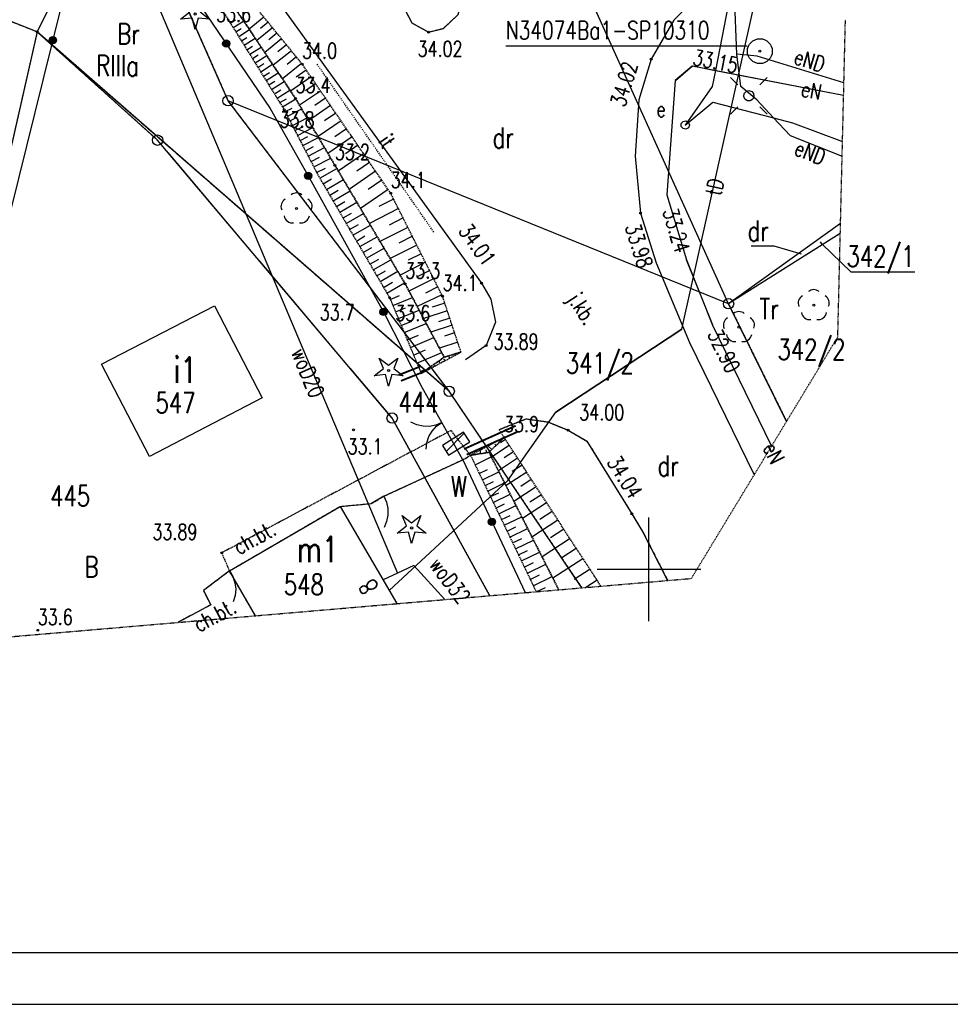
# Model space of a CAD drawing. Header units: millimetres. Extents: x 6197 to 108098, y 4257 to 29730.
# Tile 108 of 148: x 28249 to 29146, y 25530 to 26479. Entities that reach past the tile are written whole.
import ezdxf
from ezdxf.enums import TextEntityAlignment as Align

# ---------------------------------------------------------------- set-up
doc = ezdxf.new("R2010")
doc.units = ezdxf.units.MM
for name, pattern in [('1', [2, 1, -1]), ('2', [1, 0.5, -0.5]), ('423', [2, 1.5, -0.5]), ('424', [1.5, 1, -0.5]), ('9', [1.75, 1.25, -0.5]), ('901', [0])]:
    doc.linetypes.add(name, pattern=pattern)
for name, color, linetype in [('000_Inne__niezydentyfikowane_', 7, 'Continuous'), ('121-Punkt_osnowy_szczegolowej', 7, 'Continuous'), ('121-Punkt_osnowy_szczegolowej-A', 7, 'Continuous'), ('202-punkt_graniczny', 7, 'Continuous'), ('203-punkt_graniczny', 7, 'Continuous'), ('209-oznaczenie_konturu_klasyfik', 7, 'Continuous'), ('210-oznaczenie_konturu_uzytku_g', 7, 'Continuous'), ('211-numer_dzialki_ewidencyjnej', 7, 'Continuous'), ('218-kontur_uzytku_gruntowego', 7, 'Continuous'), ('219-dzialka_ewidencyjna', 7, 'Continuous'), ('238-Punkt_adresowy_budynku', 7, 'Continuous'), ('312-budynek_ewidencyjny', 7, 'Continuous'), ('312-oznaczenie_budynku_ewidency', 7, 'Continuous'), ('brama', 7, 'Continuous'), ('chodnik', 7, 'Continuous'), ('chodnik-Atr17', 7, 'Continuous'), ('drzewo_iglaste', 7, 'Continuous'), ('drzewo_lisciaste', 7, 'Continuous'), ('elektroenergetyczne_urzadzenie_', 7, 'Continuous'), ('furtka', 7, 'Continuous'), ('inny_obiekt_zagospodarowania_te', 7, 'Continuous'), ('jezdnia', 7, 'Continuous'), ('jezdnia-Atr17', 7, 'Continuous'), ('kraweznik', 7, 'Continuous'), ('latarnia', 7, 'Continuous'), ('obudowa_ochronna_przewodu', 7, 'Continuous'), ('ogrodzenie_trwale', 7, 'Continuous'), ('opisy', 7, 'Continuous'), ('pikieta_naturalna', 7, 'Continuous'), ('pikieta_naturalna-Atr2', 7, 'Continuous'), ('pikieta_sztuczna', 7, 'Continuous'), ('pikieta_sztuczna-Atr2', 7, 'Continuous'), ('przewod_elektroenergetyczny_pod', 7, 'Continuous'), ('przewod_telekomunikacyjny_podzi', 7, 'Continuous'), ('przewod_wodociagowy', 7, 'Continuous'), ('przewod_wodociagowy-Atr1', 7, 'Continuous'), ('rzedna-Atr2', 7, 'Continuous'), ('sciana_oporowa__linia_', 7, 'Continuous'), ('sciana_oporowa__poligon_', 7, 'Continuous'), ('skarpa_nieumocniona', 7, 'Continuous'), ('trawnik', 7, 'Continuous'), ('wlaz_do_komory_lub_kanalu_-_kwa', 7, 'Continuous'), ('Zakres', 7, 'Continuous')]:
    doc.layers.add(name, color=color, linetype=linetype)
doc.styles.add('STYL_ARIAL', font='simplex', dxfattribs={"width": 0.75, "oblique": 0.1})

# ---------------------------------------------------------------- blocks, each defined once
blk = doc.blocks.new('202')
at = {"color": 0}
blk.add_circle((0, 0), 0.25, dxfattribs=at)
blk = doc.blocks.new('203')
at = {"color": 0}
blk.add_circle((0, 0), 0.05, dxfattribs=at)
blk = doc.blocks.new('SM01')
at = {"color": 7}
for points in [[(-0.53, 0.531, 0), (-0.883, 0.884, 0)], [(0.531, 0.531, 0), (0.884, 0.884, 0)], [(0, 0.25, 0), (0.1352, 0.2103, 0), (0.2274, 0.1039, 0), (0.2475, -0.0356, 0), (0.1889, -0.1637, 0), (0.0704, -0.2399, 0), (-0.0704, -0.2399, 0), (-0.1889, -0.1637, 0), (-0.2475, -0.0356, 0), (-0.2274, 0.1039, 0), (-0.1352, 0.2103, 0), (0, 0.25, 0)], [(-0.53, -0.53, 0), (-0.883, -0.883, 0)], [(0.531, -0.53, 0), (0.884, -0.883, 0)]]:
    blk.add_polyline3d(points, dxfattribs=at)
blk = doc.blocks.new('US25')
at = {"color": 7}
blk.add_polyline3d([(0.2003, -0.0001, 0), (0.1535, -0.1287, 0), (0.035, -0.1971, 0), (-0.0997, -0.1733, 0), (-0.1876, -0.0685, 0), (-0.1876, 0.0683, 0), (-0.0997, 0.1731, 0), (0.035, 0.1968, 0), (0.1535, 0.1284, 0), (0.2003, -0.0001, 0)], dxfattribs=at)
blk = doc.blocks.new('OK02')
at = {"color": 7}
for points in [[(-0.75, 1.299, 0), (-0.4963, 1.1147, 0), (-0.2865, 0.8817, 0), (-0.1297, 0.6101, 0), (-0.0328, 0.3119, 0), (0, 0, 0)], [(0, 0, 0), (0.0328, 0.3119, 0), (0.1297, 0.6101, 0), (0.2865, 0.8817, 0), (0.4963, 1.1147, 0), (0.75, 1.299, 0)]]:
    blk.add_polyline3d(points, dxfattribs=at)
blk = doc.blocks.new('OK04')
at = {"color": 7}
blk.add_polyline3d([(0, 0.001, 0), (0.0328, 0.3129, 0), (0.1297, 0.6111, 0), (0.2865, 0.8827, 0), (0.4963, 1.1157, 0), (0.75, 1.3, 0)], dxfattribs=at)
blk = doc.blocks.new('PW01')
at = {"color": 7}
blk.add_polyline3d([(0.045, 0, 0), (0.0318, -0.0318, 0), (0, -0.045, 0), (-0.0318, -0.0318, 0), (-0.045, 0, 0), (-0.0318, 0.0318, 0), (0, 0.045, 0), (0.0318, 0.0318, 0), (0.045, 0, 0)], dxfattribs=at)
blk = doc.blocks.new('921')
at = {"color": 0}
for p, q in [((-0.25, 0.1), (-0.45, 0.6)), ((-0.45, 0.6), (0, 0.25)), ((0, 0.25), (0.45, 0.6)), ((0.45, 0.6), (0.25, 0.1)), ((-0.7, -0.25), (-0.25, 0.1)), ((0.25, 0.1), (0.7, -0.25)), ((-0.15, -0.2), (-0.7, -0.25)), ((0, -0.75), (-0.15, -0.2)), ((0.15, -0.2), (0, -0.75)), ((0.7, -0.25), (0.15, -0.2))]:
    blk.add_line(p, q, dxfattribs=at)
blk.add_circle((0, 0), 0.05, dxfattribs=at)
blk = doc.blocks.new('922')
at = {"color": 0}
blk.add_circle((0, 0), 0.05, dxfattribs=at)
for centre, radius, start, end in [((0, 0.35), 0.4, 50.114, 129.886), ((-0.35, 0.1), 0.4, 119.8482, 203.5195), ((0.35, 0.1), 0.4, 336.8845, 60.1518), ((-0.2, -0.3), 0.4, 187.477, 278.4788), ((0.2, -0.275), 0.425, 262.6459, 349.6289)]:
    blk.add_arc(centre, radius, start, end, dxfattribs=at)
blk = doc.blocks.new('121')
at = {"color": 0}
for radius in [0.6, 0.05]:
    blk.add_circle((0, 0), radius, dxfattribs=at)

msp = doc.modelspace()

# ---------------------------------------------------------------- linework, layer by layer
for p, q in [((23405.149, 25579.717), (31305.149, 25579.717)), ((23355.149, 25529.717), (31355.149, 25529.717))]:
    msp.add_line(p, q)
at = {"layer": '000_Inne__niezydentyfikowane_', "color": 7}
for points in [[(28451.848, 26475.422, 0), (28456.848, 26478.622, 0)], [(28484.248, 26481.222, 0), (28469.848, 26469.622, 0)], [(28454.448, 26471.222, 0), (28464.648, 26477.422, 0)], [(28457.048, 26467.022, 0), (28462.248, 26470.222, 0)], [(28459.848, 26462.622, 0), (28470.248, 26469.222, 0)], [(28492.448, 26471.022, 0), (28477.248, 26458.622, 0)], [(28488.248, 26476.222, 0), (28480.848, 26470.222, 0)], [(28462.448, 26458.422, 0), (28467.648, 26461.622, 0)], [(28465.048, 26454.222, 0), (28475.848, 26460.822, 0)], [(28501.248, 26460.422, 0), (28485.048, 26447.022, 0)], [(28496.648, 26465.822, 0), (28488.848, 26459.422, 0)], [(28467.648, 26449.822, 0), (28473.048, 26453.222, 0)], [(28470.448, 26445.622, 0), (28481.448, 26452.422, 0)], [(28505.848, 26454.622, 0), (28497.448, 26447.822, 0)], [(28473.048, 26441.422, 0), (28478.648, 26444.822, 0)], [(28475.648, 26437.222, 0), (28487.048, 26444.222, 0)], [(28510.648, 26448.822, 0), (28493.248, 26434.822, 0)], [(28515.448, 26442.822, 0), (28506.448, 26435.622, 0)], [(28478.248, 26432.822, 0), (28484.048, 26436.422, 0)], [(28481.048, 26428.622, 0), (28492.448, 26435.822, 0)], [(28520.448, 26436.622, 0), (28502.048, 26421.822, 0)], [(28483.648, 26424.422, 0), (28489.448, 26428.022, 0)], [(28486.248, 26420.022, 0), (28498.048, 26427.422, 0)], [(28529.648, 26423.622, 0), (28509.848, 26410.022, 0)], [(28525.048, 26430.222, 0), (28515.248, 26423.422, 0)], [(28488.848, 26415.822, 0), (28494.848, 26419.622, 0)], [(28491.648, 26411.622, 0), (28503.648, 26419.222, 0)], [(28534.048, 26416.822, 0), (28524.248, 26410.222, 0)], [(28494.248, 26407.222, 0), (28500.448, 26411.222, 0)], [(28496.848, 26403.022, 0), (28509.248, 26410.822, 0)], [(28499.448, 26398.822, 0), (28505.848, 26402.622, 0)], [(28538.848, 26410.022, 0), (28518.448, 26396.222, 0)], [(28543.648, 26403.222, 0), (28533.248, 26396.022, 0)], [(28502.248, 26394.622, 0), (28514.848, 26402.422, 0)], [(28504.648, 26390.222, 0), (28511.448, 26393.622, 0)], [(28548.448, 26396.022, 0), (28527.248, 26381.422, 0)], [(28507.048, 26385.822, 0), (28520.648, 26392.822, 0)], [(28509.248, 26381.222, 0), (28516.248, 26384.822, 0)], [(28511.648, 26376.622, 0), (28525.848, 26384.022, 0)], [(28553.448, 26388.622, 0), (28542.648, 26381.222, 0)], [(28514.048, 26372.022, 0), (28521.248, 26375.622, 0)], [(28516.648, 26367.222, 0), (28531.248, 26374.822, 0)], [(28558.648, 26381.222, 0), (28536.448, 26366.022, 0)], [(28519.048, 26362.422, 0), (28526.448, 26366.222, 0)], [(28521.648, 26357.422, 0), (28536.848, 26365.222, 0)], [(28569.248, 26365.822, 0), (28545.848, 26349.822, 0)], [(28563.848, 26373.622, 0), (28552.448, 26365.822, 0)], [(28524.248, 26352.422, 0), (28532.048, 26356.422, 0)], [(28526.848, 26347.222, 0), (28542.648, 26355.422, 0)], [(28574.648, 26357.822, 0), (28562.848, 26349.622, 0)], [(28529.648, 26342.022, 0), (28537.648, 26346.222, 0)], [(28580.248, 26349.622, 0), (28555.848, 26332.822, 0)], [(28532.248, 26336.822, 0), (28548.648, 26345.222, 0)], [(28586.048, 26341.222, 0), (28573.648, 26332.622, 0)], [(28535.048, 26331.422, 0), (28543.448, 26335.622, 0)], [(28538.048, 26326.022, 0), (28554.448, 26335.422, 0)], [(28591.848, 26332.622, 0), (28566.448, 26315.222, 0)], [(28541.248, 26320.422, 0), (28549.448, 26325.222, 0)], [(28544.448, 26315.022, 0), (28560.848, 26324.622, 0)], [(28597.848, 26324.022, 0), (28584.848, 26315.022, 0)], [(28547.648, 26309.622, 0), (28555.848, 26314.422, 0)], [(28550.848, 26304.222, 0), (28567.248, 26313.822, 0)], [(28603.848, 26315.022, 0), (28577.248, 26296.822, 0)], [(28554.048, 26298.622, 0), (28562.248, 26303.422, 0)], [(28557.248, 26293.222, 0), (28573.848, 26302.822, 0)], [(28609.248, 26305.822, 0), (28594.848, 26298.622, 0)], [(28560.448, 26287.622, 0), (28568.648, 26292.422, 0)], [(28563.648, 26282.222, 0), (28580.248, 26291.822, 0)], [(28613.848, 26296.622, 0), (28585.848, 26282.422, 0)], [(28566.848, 26276.622, 0), (28575.248, 26281.422, 0)], [(28570.048, 26271.022, 0), (28586.848, 26280.822, 0)], [(28618.448, 26287.622, 0), (28604.848, 26280.622, 0)], [(28573.448, 26265.422, 0), (28581.648, 26270.422, 0)], [(28576.648, 26260.022, 0), (28593.448, 26269.622, 0)], [(28623.048, 26278.622, 0), (28596.048, 26265.022, 0)], [(28627.448, 26270.022, 0), (28614.248, 26263.422, 0)], [(28631.648, 26261.422, 0), (28605.848, 26248.422, 0)], [(28579.848, 26254.422, 0), (28588.248, 26259.222, 0)], [(28583.248, 26248.822, 0), (28600.048, 26258.622, 0)], [(28635.848, 26253.222, 0), (28623.248, 26246.822, 0)], [(28586.448, 26243.222, 0), (28594.848, 26248.022, 0)], [(28589.648, 26237.622, 0), (28606.648, 26247.422, 0)], [(28639.848, 26245.022, 0), (28615.448, 26232.622, 0)], [(28593.048, 26232.022, 0), (28601.448, 26236.822, 0)], [(28596.248, 26226.422, 0), (28613.248, 26236.222, 0)], [(28644.048, 26237.022, 0), (28631.848, 26231.022, 0)], [(28599.648, 26220.622, 0), (28608.048, 26225.622, 0)], [(28602.848, 26215.022, 0), (28619.848, 26225.022, 0)], [(28647.848, 26229.022, 0), (28624.048, 26217.022, 0)], [(28606.048, 26209.222, 0), (28615.048, 26213.022, 0)], [(28655.848, 26213.622, 0), (28632.048, 26202.222, 0)], [(28651.848, 26221.222, 0), (28640.048, 26215.222, 0)], [(28608.648, 26203.222, 0), (28627.448, 26211.022, 0)], [(28658.648, 26205.622, 0), (28646.448, 26201.622, 0)], [(28611.048, 26197.022, 0), (28620.848, 26201.022, 0)], [(28613.848, 26190.622, 0), (28633.848, 26198.822, 0)], [(28661.048, 26198.222, 0), (28638.248, 26190.622, 0)], [(28616.648, 26184.022, 0), (28626.848, 26188.222, 0)], [(28619.448, 26177.222, 0), (28640.648, 26186.022, 0)], [(28665.648, 26184.222, 0), (28645.248, 26177.422, 0)], [(28663.448, 26191.022, 0), (28652.648, 26187.422, 0)], [(28622.248, 26170.222, 0), (28633.248, 26174.822, 0)], [(28668.048, 26177.022, 0), (28658.448, 26173.822, 0)], [(28625.448, 26162.822, 0), (28648.048, 26172.422, 0)], [(28671.048, 26167.822, 0), (28653.448, 26162.022, 0)], [(28628.448, 26155.422, 0), (28640.048, 26160.422, 0)], [(28631.648, 26147.822, 0), (28655.648, 26157.822, 0)], [(28672.648, 26157.622, 0), (28672.448, 26157.822, 0)], [(28654.048, 26147.622, 0), (28652.848, 26149.822, 0)], [(28658.648, 26150.022, 0), (28657.848, 26151.422, 0)], [(28663.448, 26152.622, 0), (28662.248, 26154.622, 0)], [(28668.048, 26155.022, 0), (28667.648, 26155.622, 0)], [(28635.048, 26139.822, 0), (28639.648, 26141.822, 0)], [(28644.648, 26142.622, 0), (28644.048, 26143.622, 0)], [(28649.248, 26145.022, 0), (28648.848, 26145.822, 0)], [(28712.248, 26072.422, 0), (28711.248, 26073.622, 0)], [(28717.048, 26074.022, 0), (28712.248, 26070.822, 0)], [(28693.248, 26060.422, 0), (28692.848, 26063.822, 0)], [(28699.048, 26061.422, 0), (28698.648, 26064.022, 0)], [(28703.848, 26064.422, 0), (28700.448, 26067.822, 0)], [(28720.848, 26068.222, 0), (28703.648, 26057.022, 0)], [(28708.048, 26068.422, 0), (28706.848, 26069.622, 0)], [(28724.848, 26062.222, 0), (28715.848, 26056.422, 0)], [(28687.848, 26049.822, 0), (28703.448, 26057.422, 0)], [(28728.848, 26056.022, 0), (28710.448, 26043.822, 0)], [(28691.848, 26041.422, 0), (28699.848, 26045.222, 0)], [(28694.848, 26035.222, 0), (28710.848, 26043.022, 0)], [(28737.648, 26042.622, 0), (28717.648, 26029.622, 0)], [(28733.248, 26049.422, 0), (28723.448, 26043.222, 0)], [(28697.448, 26029.822, 0), (28705.448, 26033.622, 0)], [(28742.048, 26035.622, 0), (28731.848, 26028.822, 0)], [(28700.048, 26024.422, 0), (28716.248, 26032.222, 0)], [(28702.648, 26019.022, 0), (28710.848, 26022.822, 0)], [(28746.848, 26028.422, 0), (28725.248, 26014.422, 0)], [(28705.248, 26013.422, 0), (28721.648, 26021.422, 0)], [(28751.848, 26020.822, 0), (28740.648, 26013.622, 0)], [(28707.848, 26008.022, 0), (28716.248, 26012.022, 0)], [(28710.648, 26002.422, 0), (28727.248, 26010.622, 0)], [(28756.848, 26013.022, 0), (28733.648, 25997.822, 0)], [(28762.248, 26004.822, 0), (28750.248, 25997.022, 0)], [(28713.248, 25997.022, 0), (28721.648, 26001.022, 0)], [(28715.848, 25991.422, 0), (28732.848, 25999.622, 0)], [(28767.648, 25996.422, 0), (28742.648, 25980.022, 0)], [(28718.648, 25985.822, 0), (28727.248, 25989.822, 0)], [(28721.448, 25980.022, 0), (28738.448, 25988.422, 0)], [(28773.448, 25987.622, 0), (28760.448, 25979.222, 0)], [(28724.048, 25974.422, 0), (28732.848, 25978.622, 0)], [(28726.848, 25968.622, 0), (28744.248, 25977.022, 0)], [(28779.448, 25978.622, 0), (28752.448, 25961.022, 0)], [(28729.648, 25962.822, 0), (28738.448, 25967.022, 0)], [(28785.448, 25969.022, 0), (28771.448, 25960.022, 0)], [(28732.448, 25957.022, 0), (28750.048, 25965.422, 0)], [(28791.848, 25959.222, 0), (28762.848, 25940.422, 0)], [(28735.248, 25951.222, 0), (28744.248, 25955.422, 0)], [(28738.248, 25945.222, 0), (28756.048, 25953.822, 0)], [(28798.648, 25949.022, 0), (28783.448, 25939.222, 0)], [(28741.048, 25939.222, 0), (28750.048, 25943.622, 0)], [(28743.848, 25933.222, 0), (28762.048, 25942.022, 0)], [(28805.448, 25938.622, 0), (28794.558, 25931.502, 0)], [(28746.848, 25927.222, 0), (28755.848, 25931.622, 0)]]:
    msp.add_polyline3d(points, dxfattribs=at)
at = {"layer": '121-Punkt_osnowy_szczegolowej-A', "color": 7}
msp.add_polyline3d([(28717.52, 26453.644, 0), (28950.354, 26453.644, 0)], dxfattribs=at)
at = {"layer": '210-oznaczenie_konturu_uzytku_g', "color": 3}
msp.add_polyline3d([(28954.194, 26260.752, 0), (28975.968, 26260.752, 0), (29002.162, 26253.114, 0)], dxfattribs=at)
at = {"layer": '218-kontur_uzytku_gruntowego', "color": 3, "linetype": '2'}
for points in [[(28265.448, 26467.022, 0), (27606.448, 26727.622, 0)], [(28449.648, 26400.622, 0), (28379.248, 26560.222, 0)], [(28379.248, 26560.222, 0), (28449.648, 26400.622, 0)], [(28265.448, 26467.022, 0), (28131.59, 25876.61, 0)], [(28265.448, 26467.022, 0), (28662.848, 26120.622, 0)], [(28381.648, 26362.622, 0), (28265.448, 26467.022, 0)], [(28662.848, 26120.622, 0), (28265.448, 26467.022, 0)], [(28265.448, 26467.022, 0), (28381.648, 26362.622, 0)], [(28662.848, 26120.622, 0), (28449.648, 26400.622, 0)], [(28449.648, 26400.622, 0), (28662.848, 26120.622, 0)], [(28607.848, 26094.822, 0), (28381.648, 26362.622, 0)], [(28381.648, 26362.622, 0), (28607.848, 26094.822, 0)], [(29040.042, 26272.76, 0), (28932.248, 26205.022, 0)], [(28932.248, 26205.022, 0), (28988.262, 26091.6, 0)], [(28790.928, 25931.192, 0), (28662.848, 26120.622, 0)], [(28607.848, 26094.822, 0), (28701.966, 25923.578, 0)]]:
    msp.add_polyline3d(points, dxfattribs=at)
at = {"layer": '219-dzialka_ewidencyjna', "color": 7}
for points in [[(28265.448, 26467.022, 0), (27606.448, 26727.622, 0)], [(28932.248, 26205.022, 0), (28730.248, 26651.022, 0)], [(28313.048, 26564.022, 0), (28265.448, 26467.022, 0)], [(28449.648, 26400.622, 0), (28393.448, 26528.022, 0)], [(28265.448, 26467.022, 0), (28131.59, 25876.61, 0)], [(28381.648, 26362.622, 0), (28265.448, 26467.022, 0)], [(28662.848, 26120.622, 0), (28265.448, 26467.022, 0)], [(28932.248, 26205.022, 0), (28449.648, 26400.622, 0)], [(28662.848, 26120.622, 0), (28449.648, 26400.622, 0)], [(28607.848, 26094.822, 0), (28381.648, 26362.622, 0)], [(29040.27, 26282.244, 0), (28932.248, 26205.022, 0)], [(29040.042, 26272.76, 0), (28932.248, 26205.022, 0)], [(28988.262, 26091.6, 0), (28932.248, 26205.022, 0)], [(28790.928, 25931.192, 0), (28662.848, 26120.622, 0)], [(28701.966, 25923.578, 0), (28607.848, 26094.822, 0)]]:
    msp.add_polyline3d(points, dxfattribs=at)
at = {"layer": '312-budynek_ewidencyjny', "color": 7}
for points in [[(28327.648, 26146.622, 0), (28436.448, 26203.022, 0)], [(28436.448, 26203.022, 0), (28482.648, 26114.222, 0)], [(28373.848, 26057.622, 0), (28327.648, 26146.622, 0)], [(28482.648, 26114.222, 0), (28373.848, 26057.622, 0)], [(28450.848, 25947.422, 0), (28557.648, 26009.622, 0)], [(28557.648, 26009.622, 0), (28612.384, 25915.91, 0)], [(28476.01, 25904.24, 0), (28450.848, 25947.422, 0)]]:
    msp.add_polyline3d(points, dxfattribs=at)
at = {"layer": 'brama', "color": 7}
msp.add_polyline3d([(28676.048, 26054.622, 0), (28635.648, 26126.422, 0)], dxfattribs=at)
at = {"layer": 'chodnik', "color": 7, "linetype": '423'}
for points in [[(28450.848, 25947.422, 0), (28557.648, 26009.622, 0), (28587.848, 26012.422, 0), (28599.848, 26019.422, 0), (28676.048, 26054.622, 0), (28683.448, 26058.822, 0), (28664.648, 26082.822, 0), (28443.448, 25964.822, 0), (28450.848, 25947.422, 0)], [(28476.01, 25904.24, 0), (28450.848, 25947.422, 0), (28425.848, 25928.422, 0), (28432.848, 25914.622, 0), (28401.058, 25897.826, 0)]]:
    msp.add_polyline3d(points, dxfattribs=at)
at = {"layer": 'furtka', "color": 7}
for points in [[(28599.848, 26019.422, 0), (28587.848, 26012.422, 0)], [(28450.848, 25947.422, 0), (28425.848, 25928.422, 0)]]:
    msp.add_polyline3d(points, dxfattribs=at)
at = {"layer": 'inny_obiekt_zagospodarowania_te', "color": 7, "linetype": '1'}
msp.add_polyline3d([(28648.048, 26274.022, 0), (28535.248, 26436.222, 0)], dxfattribs=at)
at = {"layer": 'jezdnia', "color": 7, "linetype": '424'}
msp.add_polyline3d([(28715.848, 26076.022, 0), (28715.848, 26076.022, 0), (28711.048, 26083.622, 0), (28737.048, 26094.022, 0), (28758.048, 26091.022, 0), (28777.648, 26083.022, 0), (28795.648, 26072.622, 0), (28839.048, 26002.422, 0), (28849.648, 25984.822, 0), (28873.526, 25938.26, 0)], dxfattribs=at)
at = {"layer": 'kraweznik', "color": 7}
for points in [[(28351.448, 26619.822, 0), (28423.048, 26584.622, 0), (28472.248, 26531.822, 0), (28694.048, 26224.822, 0), (28703.048, 26209.422, 0), (28707.648, 26187.222, 0), (28698.448, 26164.622, 0), (28678.648, 26151.022, 0)], [(28671.448, 26483.622, 0), (28674.648, 26494.622, 0), (28673.448, 26505.022, 0), (28668.848, 26512.822, 0), (28660.248, 26519.022, 0), (28649.248, 26522.422, 0), (28636.248, 26520.422, 0), (28622.048, 26512.622, 0), (28617.648, 26502.422, 0), (28620.448, 26488.022, 0), (28626.848, 26475.622, 0), (28643.048, 26466.822, 0), (28657.248, 26470.422, 0)], [(28910.248, 26510.222, 0), (28879.648, 26478.222, 0), (28857.648, 26440.622, 0), (28845.848, 26401.622, 0), (28842.248, 26347.222, 0), (28847.448, 26292.422, 0), (28862.448, 26244.422, 0), (28894.648, 26167.622, 0), (28957.02, 26040.09, 0)], [(28657.248, 26470.422, 0), (28671.448, 26483.622, 0)], [(28711.048, 26083.622, 0), (28737.048, 26094.022, 0), (28758.048, 26091.022, 0), (28777.648, 26083.022, 0), (28795.648, 26072.622, 0), (28839.048, 26002.422, 0), (28849.648, 25984.822, 0), (28873.526, 25938.26, 0)]]:
    msp.add_polyline3d(points, dxfattribs=at)
at = {"layer": 'obudowa_ochronna_przewodu', "color": 1}
for points in [[(28881.048, 26420.222, 0), (28897.448, 26434.222, 0), (28919.514, 26429.938, 0)], [(28919.514, 26429.938, 0), (29043.238, 26405.912, 0)]]:
    msp.add_polyline3d(points, dxfattribs=at)
at = {"layer": 'obudowa_ochronna_przewodu', "color": 7}
msp.add_polyline3d([(28917.048, 26184.422, 0), (28891.848, 26247.422, 0)], dxfattribs=at)
at = {"layer": 'obudowa_ochronna_przewodu', "color": 30}
msp.add_polyline3d([(28887.248, 26180.422, 0), (28765.648, 26100.422, 0)], dxfattribs=at)
at = {"layer": 'ogrodzenie_trwale', "color": 7, "linetype": '901'}
for points in [[(27625.248, 26759.422, 0), (27867.848, 26700.822, 0), (28205.448, 26616.422, 0), (28311.048, 26581.622, 0), (28375.848, 26551.022, 0), (28417.248, 26500.822, 0), (28490.248, 26393.222, 0), (28529.648, 26323.222, 0), (28600.048, 26196.022, 0), (28635.648, 26126.422, 0)], [(28136.124, 25876.65, 0), (28311.048, 26581.622, 0)], [(28599.848, 26019.422, 0), (28676.048, 26054.622, 0)], [(28676.048, 26054.622, 0), (28736.116, 25926.5, 0)], [(28557.648, 26009.622, 0), (28587.848, 26012.422, 0)], [(28425.848, 25928.422, 0), (28432.848, 25914.622, 0), (28401.058, 25897.826, 0)]]:
    msp.add_polyline3d(points, dxfattribs=at)
at = {"layer": 'ogrodzenie_trwale', "color": 7}
for centre, radius in [((28280.62, 26458.99), 3.5), ((28280.62, 26458.99), 3.15), ((28280.62, 26458.99), 2.8), ((28280.62, 26458.99), 2.45), ((28280.62, 26458.99), 2.1), ((28280.62, 26458.99), 1.75), ((28280.62, 26458.99), 1.4), ((28280.62, 26458.99), 1.05), ((28280.62, 26458.99), 0.7), ((28447.854, 26455.708), 3.5), ((28447.854, 26455.708), 3.15), ((28447.854, 26455.708), 2.8), ((28447.854, 26455.708), 2.45), ((28447.854, 26455.708), 2.1), ((28447.854, 26455.708), 1.75), ((28447.854, 26455.708), 1.4), ((28447.854, 26455.708), 1.05), ((28447.854, 26455.708), 0.7), ((28526.784, 26328.308), 3.5), ((28526.784, 26328.308), 3.15), ((28526.784, 26328.308), 2.8), ((28526.784, 26328.308), 2.45), ((28526.784, 26328.308), 2.1), ((28526.784, 26328.308), 1.75), ((28526.784, 26328.308), 1.4), ((28526.784, 26328.308), 1.05), ((28526.784, 26328.308), 0.7), ((28599.458, 26197.088), 3.5), ((28599.458, 26197.088), 3.15), ((28599.458, 26197.088), 2.8), ((28599.458, 26197.088), 2.45), ((28599.458, 26197.088), 2.1), ((28599.458, 26197.088), 1.75), ((28599.458, 26197.088), 1.4), ((28599.458, 26197.088), 1.05), ((28599.458, 26197.088), 0.7), ((28704.092, 25994.806), 3.5), ((28704.092, 25994.806), 3.15), ((28704.092, 25994.806), 2.8), ((28704.092, 25994.806), 2.45), ((28704.092, 25994.806), 2.1), ((28704.092, 25994.806), 1.75), ((28704.092, 25994.806), 1.4), ((28704.092, 25994.806), 1.05), ((28704.092, 25994.806), 0.7)]:
    msp.add_circle(centre, radius, dxfattribs=at)
at = {"layer": 'opisy', "color": 7}
for points in [[(28855.448, 25899.022, 0), (28855.448, 25999.022, 0)], [(28805.448, 25949.022, 0), (28905.448, 25949.022, 0)]]:
    msp.add_polyline3d(points, dxfattribs=at)
at = {"layer": 'przewod_elektroenergetyczny_pod', "color": 1}
for points in [[(28940.248, 26445.422, 0), (28938.048, 26503.022, 0), (28971.448, 26702.022, 0), (28646.648, 26805.222, 0), (28406.648, 26874.622, 0), (28226.448, 26833.422, 0), (27900.048, 26927.622, 0), (27647.048, 26998.222, 0), (27435.848, 27059.022, 0), (27443.648, 27096.022, 0), (27451.448, 27092.622, 0)], [(28959.448, 26401.422, 0), (28944.248, 26414.422, 0), (28940.248, 26445.422, 0)], [(29043.524, 26417.842, 0), (28959.848, 26443.622, 0), (28940.248, 26445.422, 0)], [(29043.038, 26405.712, 0), (28897.248, 26434.022, 0), (28880.848, 26420.022, 0), (28872.648, 26310.022, 0), (28891.648, 26247.222, 0), (28916.848, 26184.222, 0), (28973.72, 26067.754, 0)], [(28959.448, 26401.422, 0), (28975.714, 26384.044, 0)], [(28975.714, 26384.044, 0), (28991.648, 26367.022, 0), (29041.832, 26347.322, 0)]]:
    msp.add_polyline3d(points, dxfattribs=at)
at = {"layer": 'przewod_telekomunikacyjny_podzi', "color": 30}
for points in [[(28605.048, 25928.422, 0), (28719.248, 26034.622, 0), (28765.648, 26100.422, 0), (28887.248, 26180.422, 0), (28962.648, 26519.022, 0), (28974.848, 26571.622, 0), (28979.848, 26599.022, 0), (28991.848, 26646.422, 0), (28998.848, 26679.822, 0)], [(28934.094, 26504.68, 0), (28919.514, 26429.938, 0)], [(28919.514, 26429.938, 0), (28916.448, 26414.222, 0), (28890.448, 26377.222, 0), (28917.248, 26399.422, 0), (28975.714, 26384.044, 0)], [(28975.714, 26384.044, 0), (28994.048, 26379.222, 0), (29042.166, 26361.276, 0)]]:
    msp.add_polyline3d(points, dxfattribs=at)
at = {"layer": 'przewod_wodociagowy', "color": 5}
for points in [[(28318.648, 26643.222, 0), (28612.848, 25945.222, 0)], [(28658.506, 25919.858, 0), (28628.648, 25952.622, 0), (28612.848, 25945.222, 0)], [(28612.848, 25945.222, 0), (28599.048, 25938.822, 0)]]:
    msp.add_polyline3d(points, dxfattribs=at)
at = {"layer": 'sciana_oporowa__linia_', "color": 7, "const_width": 1.8}
for points in [[(28635.738, 26144.81), (28614.138, 26136.21)], [(28637.958, 26139.234), (28616.358, 26130.634)], [(28727.018, 26087.358), (28677.218, 26064.958)], [(28729.478, 26081.886), (28679.678, 26059.486)]]:
    msp.add_lwpolyline(points, dxfattribs=at)
at = {"layer": 'sciana_oporowa__poligon_', "color": 7}
for points in [[(28676.648, 26081.222, 0), (28656.248, 26068.422, 0), (28662.248, 26059.022, 0), (28682.648, 26071.822, 0), (28676.648, 26081.222, 0)], [(28676.648, 26081.222, 0), (28656.248, 26068.422, 0), (28662.248, 26059.022, 0), (28682.648, 26071.822, 0), (28676.648, 26081.222, 0)], [(28659.908, 26062.682, 0), (28677.348, 26080.122, 0)]]:
    msp.add_polyline3d(points, dxfattribs=at)
at = {"layer": 'skarpa_nieumocniona', "color": 7, "linetype": '9'}
for points in [[(27601.248, 26796.422, 0), (27652.048, 26792.222, 0), (28311.848, 26607.822, 0), (28356.648, 26586.422, 0), (28385.248, 26565.622, 0), (28446.448, 26504.622, 0), (28514.648, 26402.822, 0), (28552.648, 26338.422, 0), (28620.448, 26224.022, 0), (28658.048, 26153.422, 0), (28674.248, 26158.422, 0), (28656.448, 26212.222, 0), (28606.448, 26311.422, 0), (28521.048, 26436.022, 0), (28461.448, 26509.022, 0), (28392.248, 26575.022, 0), (28364.248, 26594.022, 0), (28318.648, 26625.822, 0), (27655.848, 26805.422, 0), (27613.848, 26815.222, 0), (27601.248, 26796.422, 0)], [(27601.248, 26796.422, 0), (27652.048, 26792.222, 0), (28311.848, 26607.822, 0), (28356.648, 26586.422, 0), (28385.248, 26565.622, 0), (28446.448, 26504.622, 0), (28514.648, 26402.822, 0), (28552.648, 26338.422, 0), (28620.448, 26224.022, 0), (28658.048, 26153.422, 0), (28674.248, 26158.422, 0), (28656.448, 26212.222, 0), (28606.448, 26311.422, 0), (28521.048, 26436.022, 0), (28461.448, 26509.022, 0), (28392.248, 26575.022, 0), (28364.248, 26594.022, 0), (28318.648, 26625.822, 0), (27655.848, 26805.422, 0), (27613.848, 26815.222, 0), (27601.248, 26796.422, 0)], [(28635.848, 26137.822, 0), (28658.048, 26153.422, 0), (28620.448, 26224.022, 0), (28552.648, 26338.422, 0), (28514.648, 26402.822, 0), (28446.448, 26504.622, 0), (28385.248, 26565.622, 0), (28356.648, 26586.422, 0), (28311.848, 26607.822, 0), (27652.048, 26792.222, 0), (27601.248, 26796.422, 0), (27596.848, 26774.222, 0), (27645.248, 26769.022, 0), (28308.848, 26594.622, 0), (28348.848, 26573.622, 0), (28377.448, 26556.422, 0), (28436.648, 26499.822, 0), (28503.848, 26391.822, 0), (28536.848, 26328.022, 0), (28605.448, 26210.622, 0), (28635.848, 26137.822, 0)], [(28635.848, 26137.822, 0), (28658.048, 26153.422, 0), (28620.448, 26224.022, 0), (28552.648, 26338.422, 0), (28514.648, 26402.822, 0), (28446.448, 26504.622, 0), (28385.248, 26565.622, 0), (28356.648, 26586.422, 0), (28311.848, 26607.822, 0), (27652.048, 26792.222, 0), (27601.248, 26796.422, 0), (27596.848, 26774.222, 0), (27645.248, 26769.022, 0), (28308.848, 26594.622, 0), (28348.848, 26573.622, 0), (28377.448, 26556.422, 0), (28436.648, 26499.822, 0), (28503.848, 26391.822, 0), (28536.848, 26328.022, 0), (28605.448, 26210.622, 0), (28635.848, 26137.822, 0)], [(28674.248, 26158.422, 0), (28658.048, 26153.422, 0), (28635.848, 26137.822, 0), (28674.248, 26158.422, 0)], [(28674.248, 26158.422, 0), (28658.048, 26153.422, 0), (28635.848, 26137.822, 0), (28674.248, 26158.422, 0)], [(28715.848, 26076.022, 0), (28683.448, 26058.822, 0), (28701.248, 26061.822, 0), (28715.848, 26076.022, 0)], [(28715.848, 26076.022, 0), (28683.448, 26058.822, 0), (28701.248, 26061.822, 0), (28715.848, 26076.022, 0)], [(28715.848, 26076.022, 0), (28715.848, 26076.022, 0), (28701.248, 26061.822, 0)], [(28809.232, 25932.758, 0), (28715.848, 26076.022, 0), (28701.248, 26061.822, 0)], [(28809.232, 25932.758, 0), (28715.848, 26076.022, 0)], [(28768.508, 25929.272, 0), (28701.248, 26061.822, 0), (28683.448, 26058.822, 0)], [(28768.508, 25929.272, 0), (28701.248, 26061.822, 0), (28683.448, 26058.822, 0)], [(28701.248, 26061.822, 0), (28768.508, 25929.272, 0)], [(28701.248, 26061.822, 0), (28768.508, 25929.272, 0)], [(28683.448, 26058.822, 0), (28746.74, 25927.41, 0)], [(28683.448, 26058.822, 0), (28746.74, 25927.41, 0)]]:
    msp.add_polyline3d(points, dxfattribs=at)
at = {"layer": 'trawnik', "color": 7, "linetype": '2'}
msp.add_polyline3d([(28636.248, 26520.422, 0), (28622.048, 26512.622, 0), (28617.648, 26502.422, 0), (28620.448, 26488.022, 0), (28626.848, 26475.622, 0), (28643.048, 26466.822, 0), (28657.248, 26470.422, 0), (28671.448, 26483.622, 0), (28674.648, 26494.622, 0), (28673.448, 26505.022, 0), (28668.848, 26512.822, 0), (28660.248, 26519.022, 0), (28649.248, 26522.422, 0), (28636.248, 26520.422, 0)], dxfattribs=at)
at = {"layer": 'wlaz_do_komory_lub_kanalu_-_kwa', "color": 7}
msp.add_polyline3d([(29111.906, 26235.36, 0), (29050.432, 26235.36, 0), (29022.12, 26262.862, 0), (29021.054, 26264.584, 0)], dxfattribs=at)
at = {"layer": 'Zakres', "color": 5, "linetype": '2'}
msp.add_polyline3d([(28155.648, 25876.822, 0), (28401.058, 25897.826, 0), (28401.058, 25897.826, 0), (28476.01, 25904.24, 0), (28476.01, 25904.24, 0), (28612.384, 25915.91, 0), (28658.506, 25919.858, 0), (28701.966, 25923.578, 0), (28701.966, 25923.578, 0), (28736.116, 25926.5, 0), (28746.74, 25927.41, 0), (28746.74, 25927.41, 0), (28768.508, 25929.272, 0), (28768.508, 25929.272, 0), (28768.508, 25929.272, 0), (28768.508, 25929.272, 0), (28790.928, 25931.192, 0), (28790.928, 25931.192, 0), (28794.558, 25931.502, 0), (28809.232, 25932.758, 0), (28809.232, 25932.758, 0), (28873.526, 25938.26, 0), (28873.526, 25938.26, 0), (28896.448, 25940.222, 0), (28957.02, 26040.09, 0), (28957.02, 26040.09, 0), (28973.92, 26067.954, 0), (28988.262, 26091.6, 0), (29037.648, 26173.022, 0), (29040.042, 26272.76, 0), (29040.042, 26272.76, 0), (29040.27, 26282.244, 0), (29041.832, 26347.322, 0), (29042.166, 26361.276, 0), (29043.238, 26405.912, 0), (29043.238, 26405.912, 0), (29043.524, 26417.842, 0), (29044.99, 26478.902, 0)], dxfattribs=at)

# ---------------------------------------------------------------- block references
at = {"layer": '121-Punkt_osnowy_szczegolowej', "color": 7, "xscale": 20, "yscale": 20, "zscale": 20}
msp.add_blockref('121', (28962.448, 26448.422), dxfattribs=at)
at = {"layer": '202-punkt_graniczny', "color": 7, "xscale": 20, "yscale": 20, "zscale": 20}
for p in [(28449.648, 26400.622), (28381.648, 26362.622), (28932.248, 26205.022), (28662.848, 26120.622), (28607.848, 26094.822)]:
    msp.add_blockref('202', p, dxfattribs=at)
at = {"layer": '203-punkt_graniczny', "color": 7, "xscale": 20, "yscale": 20, "zscale": 20}
msp.add_blockref('203', (28265.448, 26467.022), dxfattribs=at)
at = {"layer": 'brama', "color": 7, "xscale": 20, "yscale": 20, "zscale": 20, "rotation": 119.3643}
msp.add_blockref('OK02', (28655.848, 26090.522), dxfattribs=at)
at = {"layer": 'drzewo_iglaste', "color": 3, "xscale": 20, "yscale": 20, "zscale": 20}
for p in [(28417.848, 26484.222), (28604.448, 26140.622), (28626.648, 25988.822)]:
    msp.add_blockref('921', p, dxfattribs=at)
at = {"layer": 'drzewo_lisciaste', "color": 3, "xscale": 20, "yscale": 20, "zscale": 20}
for p in [(28515.648, 26296.822), (29014.448, 26203.622), (28942.248, 26182.422)]:
    msp.add_blockref('922', p, dxfattribs=at)
at = {"layer": 'elektroenergetyczne_urzadzenie_', "color": 1, "xscale": 20, "yscale": 20, "zscale": 20, "rotation": 39.63722}
msp.add_blockref('US25', (28890.448, 26377.222), dxfattribs=at)
at = {"layer": 'furtka', "color": 7, "xscale": 20, "yscale": 20, "zscale": 20}
for p, rotation in [((28599.848, 26019.422), 210.25832), ((28450.848, 25947.422), 217.2369500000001)]:
    msp.add_blockref('OK04', p, dxfattribs=dict(at, rotation=rotation))
at = {"layer": 'latarnia', "color": 7, "xscale": 20, "yscale": 20, "zscale": 20}
msp.add_blockref('SM01', (28951.848, 26405.422), dxfattribs=at)
at = {"layer": 'pikieta_naturalna', "color": 7, "xscale": 20, "yscale": 20, "zscale": 20}
for p in [(28521.048, 26436.022), (28514.648, 26402.822), (28503.848, 26391.822), (28552.648, 26338.422), (28606.448, 26311.422), (28620.448, 26224.022), (28656.448, 26212.222), (28605.448, 26210.622), (28600.048, 26196.022), (28570.648, 26083.422), (28715.848, 26076.022), (28266.048, 25890.222)]:
    msp.add_blockref('PW01', p, dxfattribs=at)
at = {"layer": 'pikieta_sztuczna', "color": 7, "xscale": 20, "yscale": 20, "zscale": 20}
for p in [(28643.048, 26466.822), (28857.648, 26440.622), (28847.448, 26292.422), (28694.048, 26224.822), (28698.448, 26164.622), (28777.648, 26083.022), (28839.048, 26002.422), (28443.448, 25964.822)]:
    msp.add_blockref('PW01', p, dxfattribs=at)

# ---------------------------------------------------------------- texts
at = {"layer": '121-Punkt_osnowy_szczegolowej-A', "color": 7, "style": 'STYL_ARIAL', "width": 0.75}
msp.add_text('N34074Ba1-SP10310', height=17.5, dxfattribs=at).set_placement((28717.52, 26454.616), align=Align.BOTTOM_LEFT)
at = {"layer": '209-oznaczenie_konturu_klasyfik', "color": 3, "style": 'STYL_ARIAL', "width": 0.75}
msp.add_text('RIIIa', height=20, dxfattribs=at).set_placement((28322.346, 26418.41), align=Align.BOTTOM_LEFT)
at = {"layer": '210-oznaczenie_konturu_uzytku_g', "color": 3, "style": 'STYL_ARIAL', "width": 0.75}
for s, p in [('Br', (28342.562, 26449.06)), ('dr', (28704.768, 26348.982)), ('dr', (28950.386, 26259.198)), ('Tr', (28962.238, 26183.962)), ('dr', (28863.724, 26032.744)), ('W', (28664.564, 26012.84)), ('B', (28311.24, 25935.286))]:
    msp.add_text(s, height=20, dxfattribs=at).set_placement(p, align=Align.BOTTOM_LEFT)
at = {"layer": '211-numer_dzialki_ewidencyjnej', "color": 7, "style": 'STYL_ARIAL', "width": 0.75}
for s, p in [('342/1', (29046.076, 26234.684)), ('342/2', (28979.542, 26144.928)), ('341/2', (28775.376, 26131.804))]:
    msp.add_text(s, height=20, dxfattribs=at).set_placement(p, align=Align.BOTTOM_LEFT)
for s, p in [('444', (28614.014, 26120.008)), ('445', (28278.204, 26029.762))]:
    msp.add_text(s, height=20, dxfattribs=at).set_placement(p, align=Align.TOP_LEFT)
at = {"layer": '238-Punkt_adresowy_budynku', "color": 7, "style": 'STYL_ARIAL', "width": 0.75}
msp.add_text('8', height=17.5, rotation=121.107, dxfattribs=at).set_placement((28596.986, 25939.382), align=Align.BOTTOM_CENTER)
at = {"layer": '312-oznaczenie_budynku_ewidency', "color": 7, "style": 'STYL_ARIAL', "width": 0.75}
msp.add_text('i1', height=25, dxfattribs=at).set_placement((28408.248, 26141.138), align=Align.MIDDLE_CENTER)
for s, p in [('547', (28379.568, 26119.53)), ('548', (28503.492, 25944.288))]:
    msp.add_text(s, height=20, dxfattribs=at).set_placement(p, align=Align.TOP_LEFT)
msp.add_text('m1', height=25, dxfattribs=at).set_placement((28535.986, 25948.274), align=Align.BOTTOM_CENTER)
at = {"layer": 'chodnik-Atr17', "color": 7, "style": 'STYL_ARIAL', "width": 0.75}
for rotation, p in [(29.248, (28462.44, 25958.55)), (28.528, (28423.848, 25883.982))]:
    msp.add_text('ch.bt.', height=15, rotation=rotation, dxfattribs=at).set_placement(p, align=Align.BOTTOM_LEFT)
at = {"layer": 'elektroenergetyczne_urzadzenie_', "color": 1, "style": 'STYL_ARIAL', "width": 0.75}
msp.add_text('e', height=15, dxfattribs=at).set_placement((28862.848, 26380.456), align=Align.BOTTOM_LEFT)
at = {"layer": 'inny_obiekt_zagospodarowania_te', "color": 7, "style": 'STYL_ARIAL', "width": 0.75}
msp.add_text('it', height=15, rotation=304.816, dxfattribs=at).set_placement((28590.332, 26358.698), align=Align.BOTTOM_LEFT)
at = {"layer": 'jezdnia-Atr17', "color": 7, "style": 'STYL_ARIAL', "width": 0.75}
msp.add_text('j.kb.', height=15, rotation=303.079, dxfattribs=at).set_placement((28772.666, 26207.206), align=Align.BOTTOM_LEFT)
at = {"layer": 'pikieta_naturalna-Atr2', "color": 7, "style": 'STYL_ARIAL', "width": 0.75}
for s, p in [('33.6', (28438.048, 26472.256)), ('34.0', (28521.048, 26436.856)), ('33.4', (28514.648, 26403.656)), ('33.8', (28499.248, 26370.456)), ('33.2', (28552.648, 26339.256)), ('34.1', (28606.448, 26312.256)), ('33.3', (28620.448, 26224.856)), ('34.1', (28656.448, 26213.056)), ('33.7', (28538.048, 26184.656)), ('33.6', (28610.848, 26183.856)), ('33.9', (28715.848, 26076.856)), ('33.1', (28564.85, 26055.384)), ('33.6', (28266.048, 25891.056))]:
    msp.add_text(s, height=15, dxfattribs=at).set_placement(p, align=Align.BOTTOM_LEFT)
at = {"layer": 'pikieta_sztuczna-Atr2', "color": 7, "style": 'STYL_ARIAL', "width": 0.75}
for s, p in [('34.02', (28632.448, 26438.656)), ('33.89', (28705.648, 26156.456)), ('34.00', (28788.248, 26088.256)), ('33.89', (28376.648, 25973.056))]:
    msp.add_text(s, height=15, dxfattribs=at).set_placement(p, align=Align.BOTTOM_LEFT)
for s, rotation, p in [('34.02', 73.166, (28842.85, 26413.264)), ('34.01', 305.847, (28680.124, 26254.91)), ('33.98', 287.354, (28834.444, 26257.27)), ('34.04', 301.725, (28821.956, 26031.66))]:
    msp.add_text(s, height=15, rotation=rotation, dxfattribs=at).set_placement(p, align=Align.BOTTOM_CENTER)
at = {"layer": 'przewod_elektroenergetyczny_pod', "color": 1, "style": 'STYL_ARIAL', "width": 0.75}
for s, rotation, p in [('eND', 342.876, (28996.482, 26443.668)), ('eN', 349.011, (29002.81, 26412.394)), ('eND', 338.566, (28997.298, 26355.958)), ('eN', 296.027, (28971.724, 26069.674))]:
    msp.add_text(s, height=15, rotation=rotation, dxfattribs=at).set_placement(p, align=Align.MIDDLE_LEFT)
at = {"layer": 'przewod_telekomunikacyjny_podzi', "color": 30, "style": 'STYL_ARIAL', "width": 0.75}
msp.add_text('tD', height=15, rotation=77.446, dxfattribs=at).set_placement((28917.268, 26309.75), align=Align.MIDDLE_LEFT)
at = {"layer": 'przewod_wodociagowy-Atr1', "color": 5, "style": 'STYL_ARIAL', "width": 0.75}
for s, rotation, p in [('woD20', 292.855, (28517.134, 26161.082)), ('woD32', 307.1794, (28648.782, 25957.828))]:
    msp.add_text(s, height=15, rotation=rotation, dxfattribs=at).set_placement(p, align=Align.MIDDLE_LEFT)
at = {"layer": 'rzedna-Atr2', "color": 1, "style": 'STYL_ARIAL', "width": 0.75}
msp.add_text('33.15', height=15, rotation=349.011, dxfattribs=at).set_placement((28898.396, 26442.734), align=Align.MIDDLE_LEFT)
at = {"layer": 'rzedna-Atr2', "color": 7, "style": 'STYL_ARIAL', "width": 0.75}
for s, rotation, p in [('33.24', 286.833, (28875.652, 26296.46)), ('32.90', 296.027, (28918.324, 26179.074))]:
    msp.add_text(s, height=15, rotation=rotation, dxfattribs=at).set_placement(p, align=Align.MIDDLE_LEFT)

doc.saveas('drawing.dxf')
